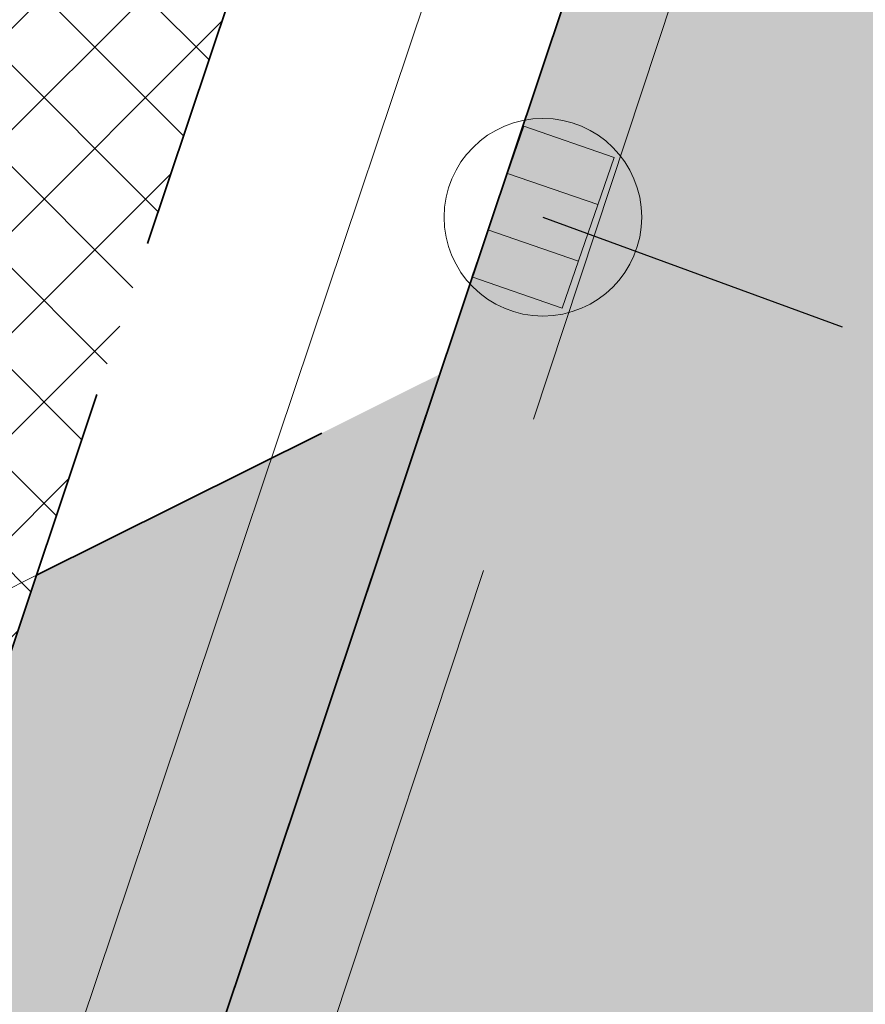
# Model space of a CAD drawing. Header units: metres. Extents: x 6599594 to 6600699, y 5687867 to 5691114.
# Tile 224 of 256: x 6599975.77 to 6599978.42, y 5688944.3 to 5688947.38. Entities that reach past the tile are written whole.
import ezdxf

# ---------------------------------------------------------------- set-up
doc = ezdxf.new("R2010")
doc.units = ezdxf.units.M
doc.header["$MEASUREMENT"] = 0
for name, pattern in [('1', [0]), ('BUG', [1.5, 1, -0.5]), ('BUW', [1.5, 1, -0.5]), ('L_0_06', [2, 1.5, -0.5])]:
    doc.linetypes.add(name, pattern=pattern)
for name, color, linetype, lineweight in [('_kd', 14, 'CONTINUOUS', 30), ('_KDPRZYKANALIK', 14, 'BUW', 30), ('_kolor chodnik', 50, '1', 5), ('_kolor jezdnia', 4, '1', 0), ('_kolor pobocze', 211, '1', 5), ('_kolor zjazdy kostka', 7, '1', 5), ('_kolor ścieżka @ 1', 10, '1', 0), ('_kraweznik', 7, 'CONTINUOUS', 35), ('_kraweznik niski', 150, 'CONTINUOUS', 35), ('_linie', 7, 'BUG', 5), ('_obrzeze', 10, 'BUG', 35), ('OT_Komunikacja', 7, 'CONTINUOUS', 0)]:
    doc.layers.add(name, color=color, linetype=linetype, lineweight=lineweight)
pattern_1 = [(45, (0, 0), (-0.1414213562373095, 0.1414213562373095), []), (135, (0, 0), (-0.1414213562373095, -0.1414213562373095), [])]

# ---------------------------------------------------------------- blocks, each defined once
blk = doc.blocks.new('ergere')
at = {"layer": '_kd', "lineweight": 18}
for p, q in [((6591128.565092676, 5695242.152406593), (6591128.865092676, 5695242.152406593)), ((6591128.565092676, 5695241.964670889), (6591128.865092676, 5695241.964670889))]:
    blk.add_line(p, q, dxfattribs=at)
blk.add_lwpolyline([(6591128.565092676, 5695242.308538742), (6591128.865092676, 5695242.308538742), (6591128.865092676, 5695241.808538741), (6591128.565092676, 5695241.808538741)], close=True, dxfattribs=at)
blk.add_circle((6591128.715092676, 5695242.058538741), 0.31, dxfattribs=at)

msp = doc.modelspace()

# ---------------------------------------------------------------- hatches: boundary and pattern name
at = {"layer": '_kolor chodnik'}
h = msp.add_hatch(dxfattribs=at)
h.set_pattern_fill('ANSI37', color=256, scale=1.6)
h.set_pattern_definition(pattern_1)
h.paths.add_polyline_path([(6599849.938171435, 5688542.085872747), (6599852.232147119, 5688548.938742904), (6599853.573135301, 5688548.489851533), (6599853.827082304, 5688549.248475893), (6599851.793849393, 5688549.929093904), (6599849.895278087, 5688548.982823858), (6599847.823506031, 5688542.793750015)])
edge = h.paths.add_edge_path()
edge.add_line((6600018.106075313, 5689087.454911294), (6600022.42781917, 5689091.229234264))
edge.add_line((6600022.42781917, 5689091.229234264), (6600020.233254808, 5689093.742094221))
edge.add_line((6600020.233254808, 5689093.742094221), (6600017.159471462, 5689091.057656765))
edge.add_arc((6600023.275194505, 5689085.385140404), 8.34143334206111, 137.1531558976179, 148.8016577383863)
edge.add_line((6600016.140105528, 5689089.706021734), (6600018.106075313, 5689087.454911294))
h.paths.add_polyline_path([(6600038.501784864, 5689187.59229436), (6600037.906968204, 5689187.700586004), (6600037.638296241, 5689186.224843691), (6600038.240083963, 5689186.115282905)])
h.paths.add_polyline_path([(6600069.098302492, 5689360.276020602), (6600068.321239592, 5689360.413462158), (6600068.064048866, 5689358.936495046), (6600068.836639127, 5689358.799546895)])
h.paths.add_polyline_path([(6600082.393785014, 5689362.950258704), (6600082.941124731, 5689366.103121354), (6600081.481377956, 5689366.361351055), (6600080.923159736, 5689363.210828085)])
h.paths.add_polyline_path([(6600074.022236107, 5689388.065861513), (6600072.983907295, 5689388.249860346), (6600072.723374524, 5689386.772538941), (6600073.760538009, 5689386.588865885)])
h.paths.add_polyline_path([(6600105.602402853, 5689486.45426531), (6600106.738797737, 5689489.760539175), (6600105.28818975, 5689490.281952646), (6600104.132785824, 5689486.965912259)])
h.paths.add_polyline_path([(6600132.519778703, 5689678.737346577), (6600131.636986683, 5689678.922259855), (6600131.330470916, 5689677.453953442), (6600132.212256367, 5689677.269208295)])
h.paths.add_polyline_path([(6600156.649397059, 5689798.7449027), (6600156.48800471, 5689797.95886096), (6600157.450195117, 5689797.757316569), (6600157.615023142, 5689798.542205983)])
h.paths.add_polyline_path([(6600189.055358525, 5689948.643107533), (6600187.902868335, 5689948.884512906), (6600187.600024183, 5689947.417400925), (6600188.748131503, 5689947.176379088)])
edge = h.paths.add_edge_path()
edge.add_line((6600204.459383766, 5690032.969035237), (6600204.153258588, 5690031.227801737))
edge.add_arc((6600202.328347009, 5690027.299936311), 4.331100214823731, 41.853001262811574, 65.08011546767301, ccw=False)
edge.add_arc((6600032.903931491, 5690051.979071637), 174.020003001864, 352.8070218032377, 353.495463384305)
edge.add_arc((6600202.372679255, 5690027.343587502), 5.999999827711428, 55.12102442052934, 69.64815978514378)
edge = h.paths.add_edge_path()
edge.add_line((6600205.046027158, 5690040.265402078), (6600204.972740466, 5690038.483452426))
edge.add_arc((6600203.986269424, 5690044.401803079), 5.999999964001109, 279.4630688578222, 294.9140560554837)
edge.add_line((6600206.513819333, 5690038.960158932), (6600206.607027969, 5690041.030672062))
edge.add_arc((6600203.986269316, 5690044.401803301), 4.270000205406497, 284.3702444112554, 307.86193139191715, ccw=False)
edge = h.paths.add_edge_path()
edge.add_arc((6600203.547470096, 5690044.558759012), 6.446878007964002, 324.43500910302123, 356.20133685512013, ccw=False)
edge.add_arc((6600203.986269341, 5690044.401803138), 6.000000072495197, 323.2169970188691, 357.4193489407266)
h.paths.add_polyline_path([(6600208.910055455, 5690121.713696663), (6600208.146285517, 5690121.748120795), (6600207.125602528, 5690121.794124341), (6600209.971605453, 5690121.665851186)])
edge = h.paths.add_edge_path()
edge.add_line((6600238.769818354, 5690481.648294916), (6600240.338176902, 5690490.87374652))
edge.add_line((6600240.338176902, 5690490.87374652), (6600241.251295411, 5690510.829461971))
edge.add_line((6600241.251295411, 5690510.829461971), (6600239.524022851, 5690510.928942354))
edge.add_line((6600239.524022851, 5690510.928942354), (6600238.633343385, 5690491.167757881))
edge.add_line((6600238.633343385, 5690491.167757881), (6600234.579716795, 5690467.661262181))
edge.add_line((6600234.579716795, 5690467.661262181), (6600234.449796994, 5690464.966873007))
edge.add_arc((6600242.443669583, 5690464.607462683), 8.001948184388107, 177.4256737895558, 268.2543056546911)
edge.add_line((6600242.199903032, 5690456.609228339), (6600242.216657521, 5690457.359274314))
edge.add_line((6600242.216657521, 5690457.359274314), (6600242.305257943, 5690458.836738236))
edge.add_arc((6600242.444504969, 5690464.607952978), 5.772894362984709, 177.0298084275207, 268.6178439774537, ccw=False)
edge.add_line((6600236.679365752, 5690464.907083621), (6600236.951876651, 5690470.95443634))
edge.add_line((6600236.951876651, 5690470.95443634), (6600238.15078669, 5690478.210832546))
edge.add_line((6600238.15078669, 5690478.210832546), (6600238.769818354, 5690481.648294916))
h.paths.add_polyline_path([(6600238.769818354, 5690481.648294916), (6600238.15078669, 5690478.210832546), (6600239.670056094, 5690477.930590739), (6600240.266710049, 5690481.376366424)])
edge = h.paths.add_edge_path()
edge.add_line((6600223.366500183, 5690460.339976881), (6600223.278629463, 5690457.997544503))
edge.add_arc((6600220.967166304, 5690465.656339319), 7.999999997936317, 286.7940807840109, 300.2738222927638)
edge.add_line((6600225.000231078, 5690458.747331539), (6600225.240084, 5690461.623695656))
edge.add_arc((6600221.105749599, 5690465.648640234), 5.76999998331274, 293.06724424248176, 315.7681070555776, ccw=False)
edge = h.paths.add_edge_path()
edge.add_arc((6600220.025145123, 5690444.676291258), 5.770000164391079, 37.996647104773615, 59.94382588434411, ccw=False)
edge.add_line((6600224.572175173, 5690448.22839199), (6600224.817793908, 5690451.081798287))
edge.add_arc((6600220.025145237, 5690444.676291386), 7.999999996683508, 53.19588653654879, 68.15166733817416)
edge.add_line((6600223.00235276, 5690452.101669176), (6600222.91504296, 5690449.670427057))
edge = h.paths.add_edge_path()
edge.add_arc((6600221.105749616, 5690465.648640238), 7.999999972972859, 328.0222308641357, 357.0132597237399)
edge.add_line((6600229.094882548, 5690465.23180147), (6600229.218816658, 5690467.593604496))
edge.add_line((6600229.218816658, 5690467.593604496), (6600228.218919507, 5690467.645774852))
edge.add_line((6600228.218919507, 5690467.645774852), (6600227.891778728, 5690461.411918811))
h.paths.add_polyline_path([(6600200.980142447, 5690012.236744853), (6600202.317278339, 5690011.956662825), (6600202.522293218, 5690012.935421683), (6600201.182321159, 5690013.216097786)])
h.paths.add_polyline_path([(6600196.457878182, 5689983.98337835), (6600195.202332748, 5689984.246370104), (6600194.899091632, 5689982.777335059), (6600196.150355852, 5689982.515240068)])
edge = h.paths.add_edge_path()
edge.add_line((6600112.305909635, 5689517.991018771), (6600112.691041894, 5689519.807934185))
edge.add_line((6600112.691041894, 5689519.807934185), (6600113.245521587, 5689522.423769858))
edge.add_line((6600113.245521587, 5689522.423769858), (6600111.553124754, 5689522.782507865))
edge.add_line((6600111.553124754, 5689522.782507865), (6600107.405864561, 5689503.21722655))
edge.add_line((6600107.405864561, 5689503.21722655), (6600099.494506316, 5689480.361667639))
edge.add_line((6600099.494506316, 5689480.361667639), (6600099.182814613, 5689478.891218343))
edge.add_arc((6600107.008997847, 5689477.232359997), 8.000059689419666, 168.0325629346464, 257.7529108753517)
edge.add_line((6600105.311960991, 5689469.414366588), (6600105.784990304, 5689471.593619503))
edge.add_arc((6600107.008927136, 5689477.232314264), 5.769999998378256, 168.0321375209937, 257.7533362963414, ccw=False)
edge.add_line((6600101.364343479, 5689478.42879883), (6600101.647245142, 5689479.76342708))
edge.add_line((6600101.647245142, 5689479.76342708), (6600104.132785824, 5689486.965912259))
edge.add_line((6600104.132785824, 5689486.965912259), (6600105.28818975, 5689490.281952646))
edge.add_line((6600105.28818975, 5689490.281952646), (6600108.240043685, 5689498.809726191))
edge.add_line((6600108.240043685, 5689498.809726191), (6600112.305909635, 5689517.991018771))
h.paths.add_polyline_path([(6600136.009573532, 5689645.499114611), (6600138.333647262, 5689645.012304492), (6600138.661671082, 5689646.578318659), (6600134.869459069, 5689647.372651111)])
at = {"layer": '_kolor jezdnia'}
h = msp.add_hatch(dxfattribs=at)
h.set_pattern_fill('ANSI37', color=4, scale=3.5)
h.set_pattern_definition([(45, (0, 0), (-0.3093592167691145, 0.3093592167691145), []), (135, (0, 0), (-0.3093592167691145, -0.3093592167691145), [])])
edge = h.paths.add_edge_path()
edge.add_line((6599833.066047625, 5688539.933393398), (6599850.649511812, 5688527.983462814))
edge.add_arc((6599857.337592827, 5688536.653968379), 10.95025544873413, 169.5012687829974, 232.3548431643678, ccw=False)
edge.add_arc((6599858.085851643, 5688536.618142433), 11.69295282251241, 162.2507788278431, 169.9967502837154, ccw=False)
edge.add_line((6599846.949484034, 5688540.182754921), (6599847.823506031, 5688542.793750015))
edge.add_line((6599847.823506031, 5688542.793750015), (6599849.895278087, 5688548.982823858))
edge.add_line((6599849.895278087, 5688548.982823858), (6599852.434748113, 5688556.56906746))
edge.add_line((6599852.434748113, 5688556.56906746), (6599928.48625871, 5688783.760284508))
edge.add_line((6599928.48625871, 5688783.760284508), (6599931.025728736, 5688791.34652811))
edge.add_line((6599931.025728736, 5688791.34652811), (6599996.657773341, 5688987.411326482))
edge.add_line((6599996.657773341, 5688987.411326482), (6599999.197243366, 5688994.997570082))
edge.add_line((6599999.197243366, 5688994.997570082), (6600021.930100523, 5689062.908193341))
edge.add_line((6600021.930100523, 5689062.908193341), (6600017.620224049, 5689067.371531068))
edge.add_line((6600017.620224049, 5689067.371531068), (6600016.714558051, 5689064.654078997))
edge.add_line((6600016.714558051, 5689064.654078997), (6600012.423620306, 5689051.835617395))
edge.add_line((6600012.423620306, 5689051.835617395), (6600009.884150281, 5689044.249373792))
edge.add_line((6600009.884150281, 5689044.249373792), (6599977.53516164, 5688947.612159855))
edge.add_line((6599977.53516164, 5688947.612159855), (6599974.995691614, 5688940.025916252))
edge.add_line((6599974.995691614, 5688940.025916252), (6599942.096912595, 5688841.746295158))
edge.add_line((6599942.096912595, 5688841.746295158), (6599939.557442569, 5688834.160051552))
edge.add_line((6599939.557442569, 5688834.160051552), (6599882.679288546, 5688664.246042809))
edge.add_line((6599882.679288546, 5688664.246042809), (6599880.139818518, 5688656.659799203))
edge.add_line((6599880.139818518, 5688656.659799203), (6599852.46454386, 5688573.984527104))
edge.add_line((6599852.46454386, 5688573.984527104), (6599842.470137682, 5688544.127903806))
edge.add_arc((6599835.706422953, 5688546.652910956), 7.219660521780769, 248.5480913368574, 339.52856074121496, ccw=False)
h.paths.add_polyline_path([(6600044.653202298, 5689172.271628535), (6600046.276244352, 5689181.431901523), (6600047.759199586, 5689189.801539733), (6600051.0603021, 5689208.432603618), (6600052.368792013, 5689215.817578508), (6600054.808584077, 5689229.587499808), (6600056.11707399, 5689236.972474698), (6600057.346666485, 5689243.912161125), (6600058.655146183, 5689251.297078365), (6600058.831439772, 5689252.292060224), (6600060.098987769, 5689259.445963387), (6600060.139929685, 5689259.677035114), (6600061.407468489, 5689266.830886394), (6600072.329030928, 5689328.470998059), (6600073.637511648, 5689335.855921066), (6600077.337304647, 5689356.73715072), (6600078.820259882, 5689365.106788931), (6600081.142794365, 5689378.214921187), (6600082.538516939, 5689386.092227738), (6600095.187867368, 5689457.483787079), (6600091.082877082, 5689465.8405575), (6600089.043088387, 5689454.328211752), (6600087.870641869, 5689447.711051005), (6600087.560133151, 5689445.958573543), (6600086.562151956, 5689440.326076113), (6600082.433200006, 5689417.022719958), (6600080.95024477, 5689408.65308175), (6600077.202698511, 5689387.502337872), (6600075.719743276, 5689379.132699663), (6600073.469199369, 5689366.430874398), (6600071.986244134, 5689358.061236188), (6600069.98686466, 5689346.776955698), (6600068.591142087, 5689338.899649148), (6600065.559290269, 5689321.78820693), (6600064.163567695, 5689313.910900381), (6600059.719426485, 5689288.828650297), (6600058.323703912, 5689280.951343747), (6600057.563846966, 5689276.662793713), (6600056.168124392, 5689268.785487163), (6600054.804920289, 5689261.091711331), (6600053.409197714, 5689253.21440478), (6600053.264817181, 5689252.399536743), (6600051.869094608, 5689244.522230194), (6600051.183555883, 5689240.653124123), (6600049.787833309, 5689232.775817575), (6600046.593849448, 5689214.749319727), (6600045.198126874, 5689206.872013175), (6600044.41754409, 5689202.466488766), (6600042.934588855, 5689194.096850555), (6600036.429952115, 5689157.38538759), (6600034.946996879, 5689149.01574938), (6600030.579776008, 5689124.367629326), (6600027.529365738, 5689107.151445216), (6600024.895072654, 5689094.014582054), (6600030.583685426, 5689094.264316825), (6600032.945013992, 5689106.191885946), (6600043.170247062, 5689163.901990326)])
edge = h.paths.add_edge_path()
edge.add_line((6600111.106812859, 5689535.144351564), (6600111.256844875, 5689535.85214863))
edge.add_line((6600111.256844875, 5689535.85214863), (6600112.915748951, 5689543.678261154))
edge.add_line((6600112.915748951, 5689543.678261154), (6600117.304772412, 5689564.384094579))
edge.add_line((6600117.304772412, 5689564.384094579), (6600119.067357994, 5689572.699339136))
edge.add_line((6600119.067357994, 5689572.699339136), (6600120.087667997, 5689577.512794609))
edge.add_line((6600120.087667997, 5689577.512794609), (6600121.642890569, 5689584.849775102))
edge.add_line((6600121.642890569, 5689584.849775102), (6600128.436769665, 5689616.900852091))
edge.add_line((6600128.436769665, 5689616.900852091), (6600129.991992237, 5689624.237832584))
edge.add_line((6600129.991992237, 5689624.237832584), (6600132.660554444, 5689636.827148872))
edge.add_line((6600132.660554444, 5689636.827148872), (6600133.208838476, 5689639.444704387))
edge.add_line((6600133.208838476, 5689639.444704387), (6600134.848957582, 5689647.274775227))
edge.add_line((6600134.848957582, 5689647.274775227), (6600138.97649476, 5689666.979995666))
edge.add_line((6600138.97649476, 5689666.979995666), (6600140.51410642, 5689674.320687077))
edge.add_line((6600140.51410642, 5689674.320687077), (6600145.209128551, 5689696.735129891))
edge.add_line((6600145.209128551, 5689696.735129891), (6600146.746740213, 5689704.075821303))
edge.add_line((6600146.746740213, 5689704.075821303), (6600151.462308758, 5689726.588354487))
edge.add_line((6600151.462308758, 5689726.588354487), (6600152.999920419, 5689733.929045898))
edge.add_line((6600152.999920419, 5689733.929045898), (6600155.244070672, 5689744.642813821))
edge.add_line((6600155.244070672, 5689744.642813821), (6600156.781682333, 5689751.983505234))
edge.add_line((6600156.781682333, 5689751.983505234), (6600161.635515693, 5689775.156126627))
edge.add_line((6600161.635515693, 5689775.156126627), (6600163.378142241, 5689783.475576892))
edge.add_line((6600163.378142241, 5689783.475576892), (6600163.850769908, 5689785.731942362))
edge.add_line((6600163.850769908, 5689785.731942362), (6600167.028500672, 5689800.902704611))
edge.add_line((6600167.028500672, 5689800.902704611), (6600179.49088801, 5689860.399222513))
edge.add_line((6600179.49088801, 5689860.399222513), (6600181.233514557, 5689868.718672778))
edge.add_line((6600181.233514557, 5689868.718672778), (6600181.84713393, 5689871.648144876))
edge.add_line((6600181.84713393, 5689871.648144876), (6600183.384745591, 5689878.988836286))
edge.add_line((6600183.384745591, 5689878.988836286), (6600184.935818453, 5689886.393792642))
edge.add_line((6600184.935818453, 5689886.393792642), (6600186.575937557, 5689894.223863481))
edge.add_line((6600186.575937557, 5689894.223863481), (6600194.05133812, 5689929.912074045))
edge.add_line((6600194.05133812, 5689929.912074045), (6600195.691457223, 5689937.742144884))
edge.add_line((6600195.691457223, 5689937.742144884), (6600202.915799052, 5689972.231779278))
edge.add_line((6600202.915799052, 5689972.231779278), (6600204.555918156, 5689980.061850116))
edge.add_line((6600204.555918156, 5689980.061850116), (6600206.062781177, 5689987.255744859))
edge.add_line((6600206.062781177, 5689987.255744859), (6600207.702900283, 5689995.085815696))
edge.add_line((6600207.702900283, 5689995.085815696), (6600210.232559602, 5690007.162628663))
edge.add_line((6600210.232559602, 5690007.162628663), (6600211.694938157, 5690014.144150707))
edge.add_arc((6600028.177652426, 5690052.584442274), 187.5000004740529, 348.1696294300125, 357.4195276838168)
edge.add_line((6600215.487522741, 5690044.142720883), (6600208.310270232, 5690026.480446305))
edge.add_arc((6600032.903933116, 5690051.97907145), 177.2500013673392, 348.1696294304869, 351.7289130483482, ccw=False)
edge.add_line((6600206.38894146, 5690015.640182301), (6600205.966941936, 5690013.625519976))
edge.add_line((6600205.966941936, 5690013.625519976), (6600204.326822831, 5690005.795449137))
edge.add_line((6600204.326822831, 5690005.795449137), (6600197.076961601, 5689971.183982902))
edge.add_line((6600197.076961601, 5689971.183982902), (6600195.334335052, 5689962.864532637))
edge.add_line((6600195.334335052, 5689962.864532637), (6600193.44722506, 5689953.855305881))
edge.add_line((6600193.44722506, 5689953.855305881), (6600191.909227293, 5689946.512771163))
edge.add_line((6600191.909227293, 5689946.512771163), (6600185.496844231, 5689915.899498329))
edge.add_line((6600185.496844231, 5689915.899498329), (6600183.856521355, 5689908.068454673))
edge.add_line((6600183.856521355, 5689908.068454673), (6600182.066605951, 5689899.523243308))
edge.add_line((6600182.066605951, 5689899.523243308), (6600180.32407057, 5689891.204228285))
edge.add_line((6600180.32407057, 5689891.204228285), (6600174.320344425, 5689862.541919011))
edge.add_line((6600174.320344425, 5689862.541919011), (6600172.577809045, 5689854.222903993))
edge.add_line((6600172.577809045, 5689854.222903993), (6600163.663810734, 5689811.666703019))
edge.add_line((6600163.663810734, 5689811.666703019), (6600162.023782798, 5689803.837067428))
edge.add_line((6600162.023782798, 5689803.837067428), (6600160.924220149, 5689798.587659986))
edge.add_line((6600160.924220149, 5689798.587659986), (6600159.279208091, 5689790.734229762))
edge.add_line((6600159.279208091, 5689790.734229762), (6600157.107250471, 5689780.365115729))
edge.add_line((6600157.107250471, 5689780.365115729), (6600155.462238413, 5689772.511685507))
edge.add_line((6600155.462238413, 5689772.511685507), (6600153.380318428, 5689762.572418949))
edge.add_line((6600153.380318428, 5689762.572418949), (6600151.735124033, 5689754.718118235))
edge.add_line((6600151.735124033, 5689754.718118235), (6600148.586504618, 5689739.686336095))
edge.add_line((6600148.586504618, 5689739.686336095), (6600146.885007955, 5689731.563243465))
edge.add_line((6600146.885007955, 5689731.563243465), (6600141.75088822, 5689707.052510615))
edge.add_line((6600141.75088822, 5689707.052510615), (6600140.110896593, 5689699.223048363))
edge.add_line((6600140.110896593, 5689699.223048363), (6600133.483561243, 5689667.583574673))
edge.add_line((6600133.483561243, 5689667.583574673), (6600131.860394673, 5689659.834436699))
edge.add_line((6600131.860394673, 5689659.834436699), (6600131.740984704, 5689659.26436315))
edge.add_line((6600131.740984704, 5689659.26436315), (6600130.117814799, 5689651.515209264))
edge.add_line((6600130.117814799, 5689651.515209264), (6600127.27873359, 5689637.961189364))
edge.add_line((6600127.27873359, 5689637.961189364), (6600126.924568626, 5689636.290366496))
edge.add_line((6600126.924568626, 5689636.290366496), (6600125.166244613, 5689627.995226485))
edge.add_line((6600125.166244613, 5689627.995226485), (6600118.009503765, 5689594.232298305))
edge.add_line((6600118.009503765, 5689594.232298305), (6600116.25117975, 5689585.937158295))
edge.add_line((6600116.25117975, 5689585.937158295), (6600113.665314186, 5689573.737975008))
edge.add_line((6600113.665314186, 5689573.737975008), (6600111.898534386, 5689565.402943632))
edge.add_line((6600111.898534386, 5689565.402943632), (6600104.889982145, 5689532.339115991))
edge.add_line((6600104.889982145, 5689532.339115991), (6600103.22663594, 5689524.492047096))
edge.add_line((6600103.22663594, 5689524.492047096), (6600096.623876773, 5689493.342605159))
edge.add_line((6600096.623876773, 5689493.342605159), (6600094.968986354, 5689485.535427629))
edge.add_line((6600094.968986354, 5689485.535427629), (6600094.300101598, 5689482.379870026))
edge.add_line((6600094.300101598, 5689482.379870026), (6600099.182814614, 5689478.891218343))
edge.add_line((6600099.182814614, 5689478.891218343), (6600099.494506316, 5689480.361667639))
edge.add_line((6600099.494506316, 5689480.361667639), (6600111.106812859, 5689535.144351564))
edge = h.paths.add_edge_path()
edge.add_arc((6600239.213891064, 5690851.400367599), 10.00000000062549, -2.8342403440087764, 76.13703556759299, ccw=False)
edge.add_line((6600249.201658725, 5690850.905901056), (6600249.082723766, 5690848.503524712))
edge.add_line((6600249.082723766, 5690848.503524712), (6600247.016487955, 5690806.767468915))
edge.add_line((6600247.016487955, 5690806.767468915), (6600246.092398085, 5690789.152178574))
edge.add_line((6600246.092398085, 5690789.152178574), (6600233.768116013, 5690572.015170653))
edge.add_line((6600233.768116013, 5690572.015170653), (6600228.959056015, 5690465.296202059))
edge.add_line((6600228.959056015, 5690465.296202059), (6600234.588724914, 5690465.017134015))
edge.add_line((6600234.588724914, 5690465.017134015), (6600239.262540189, 5690571.767576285))
edge.add_line((6600239.262540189, 5690571.767576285), (6600252.50503885, 5690806.400146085))
edge.add_line((6600252.50503885, 5690806.400146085), (6600254.569211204, 5690848.094521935))
edge.add_arc((6600262.559425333, 5690847.6989487), 7.999999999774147, 76.13703557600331, 177.1657596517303, ccw=False)
edge.add_line((6600264.476229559, 5690855.465921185), (6600241.609896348, 5690861.109083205))
edge = h.paths.add_edge_path()
edge.add_line((6600250.031475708, 5690451.625307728), (6600250.231741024, 5690455.772579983))
edge.add_line((6600250.231741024, 5690455.772579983), (6600246.257763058, 5690456.417303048))
edge.add_line((6600246.257763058, 5690456.417303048), (6600242.171761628, 5690456.61060902))
edge.add_arc((6600242.563100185, 5690464.586983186), 7.985968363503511, 176.9123644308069, 267.1911945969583, ccw=False)
edge.add_line((6600234.588724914, 5690465.017134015), (6600228.959056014, 5690465.296202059))
edge.add_arc((6600220.965133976, 5690465.657286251), 8.002072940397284, 267.8289300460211, 357.413716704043, ccw=False)
edge.add_line((6600220.661989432, 5690457.660957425), (6600212.406915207, 5690458.119572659))
edge.add_line((6600212.406915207, 5690458.119572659), (6600208.431872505, 5690457.817501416))
edge.add_line((6600208.431872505, 5690457.817501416), (6600208.233912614, 5690454.548331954))
edge.add_line((6600208.233912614, 5690454.548331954), (6600212.129565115, 5690453.127270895))
edge.add_line((6600212.129565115, 5690453.127270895), (6600218.640548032, 5690452.76554962))
edge.add_line((6600218.640548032, 5690452.76554962), (6600216.486747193, 5690452.885205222))
edge.add_line((6600216.486747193, 5690452.885205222), (6600220.468905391, 5690452.663974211))
edge.add_arc((6600220.025145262, 5690444.676291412), 7.99999997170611, -0.3386579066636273, 86.8201700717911, ccw=False)
edge.add_line((6600228.025005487, 5690444.629006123), (6600227.803602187, 5690439.649256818))
edge.add_line((6600227.803602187, 5690439.649256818), (6600226.885525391, 5690435.936828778))
edge.add_line((6600226.885525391, 5690435.936828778), (6600225.534849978, 5690405.967249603))
edge.add_line((6600225.534849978, 5690405.967249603), (6600226.115199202, 5690402.187514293))
edge.add_line((6600226.115199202, 5690402.187514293), (6600213.445139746, 5690121.008786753))
edge.add_line((6600213.445139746, 5690121.008786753), (6600213.352800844, 5690118.960058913))
edge.add_line((6600213.352800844, 5690118.960058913), (6600209.980184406, 5690044.131649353))
edge.add_arc((6600203.98626942, 5690044.401803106), 5.999999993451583, 257.4162346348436, 357.41934921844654, ccw=False)
edge.add_line((6600202.679069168, 5690038.545931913), (6600201.589735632, 5690033.666039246))
edge.add_line((6600201.589735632, 5690033.666039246), (6600203.67987942, 5690033.199458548))
edge.add_arc((6600202.372679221, 5690027.343587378), 5.999999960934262, -8.27108729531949, 77.41623506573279, ccw=False)
edge.add_line((6600208.310270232, 5690026.480446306), (6600215.487522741, 5690044.142720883))
edge.add_line((6600215.487522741, 5690044.142720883), (6600216.199687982, 5690059.9446614))
edge.add_line((6600216.199687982, 5690059.9446614), (6600216.537356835, 5690067.437056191))
edge.add_line((6600216.537356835, 5690067.437056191), (6600223.893528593, 5690230.66011469))
edge.add_line((6600223.893528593, 5690230.66011469), (6600224.231197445, 5690238.152509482))
edge.add_line((6600224.231197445, 5690238.152509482), (6600233.507835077, 5690443.987992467))
edge.add_arc((6600241.499722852, 5690443.627812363), 7.999999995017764, 87.29208981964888, 177.4195277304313, ccw=False)
edge.add_line((6600241.877677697, 5690451.618879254), (6600246.021541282, 5690451.422886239))
edge.add_line((6600246.021541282, 5690451.422886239), (6600246.427694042, 5690451.44338883))
edge.add_line((6600246.427694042, 5690451.44338883), (6600246.79397003, 5690451.461878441))
edge.add_line((6600246.79397003, 5690451.461878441), (6600250.031475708, 5690451.625307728))
edge = h.paths.add_edge_path()
edge.add_line((6600007.33756506, 5689086.20374581), (6600006.980466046, 5689080.740822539))
edge.add_line((6600006.980466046, 5689080.740822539), (6600007.229745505, 5689080.720859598))
edge.add_line((6600007.229745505, 5689080.720859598), (6600008.093335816, 5689080.601653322))
edge.add_line((6600008.093335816, 5689080.601653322), (6600008.702681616, 5689080.53831051))
edge.add_arc((6600008.140193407, 5689070.554142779), 9.999999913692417, -18.557800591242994, 86.77547804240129, ccw=False)
edge.add_line((6600017.620224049, 5689067.371531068), (6600021.930100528, 5689062.908193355))
edge.add_arc((6599734.83819726, 5689159.011261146), 302.7499967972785, 341.4922000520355, 343.8640860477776)
edge.add_arc((6600034.895369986, 5689072.315877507), 9.581213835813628, 98.63328270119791, 164.5273290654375, ccw=False)
edge.add_line((6600033.457137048, 5689081.788529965), (6600033.832640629, 5689081.798737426))
edge.add_line((6600033.832640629, 5689081.798737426), (6600034.422462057, 5689082.05700874))
edge.add_line((6600034.422462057, 5689082.05700874), (6600036.833623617, 5689082.139040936))
edge.add_line((6600036.833623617, 5689082.139040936), (6600036.730225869, 5689087.148851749))
edge.add_line((6600036.730225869, 5689087.148851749), (6600036.579860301, 5689087.134303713))
edge.add_arc((6600036.479565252, 5689093.136286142), 6.002820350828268, 169.1687651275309, 270.9573417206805, ccw=False)
edge.add_line((6600030.583685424, 5689094.264316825), (6600024.895072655, 5689094.014582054))
edge.add_arc((6600015.200558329, 5689096.162123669), 9.929528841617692, 271.0943432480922, 347.5094668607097, ccw=False)
edge.add_arc((6600014.909438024, 5689089.646776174), 3.446070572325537, 264.4236009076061, 278.0194998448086, ccw=False)
edge.add_line((6600014.574573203, 5689086.217014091), (6600014.299554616, 5689086.232508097))
edge.add_line((6600014.299554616, 5689086.232508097), (6600010.474232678, 5689086.448019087))
edge.add_line((6600010.474232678, 5689086.448019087), (6600007.33756506, 5689086.20374581))
edge = h.paths.add_edge_path()
edge.add_line((6600105.490725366, 5689463.953528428), (6600106.927559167, 5689464.047234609))
edge.add_line((6600106.927559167, 5689464.047234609), (6600107.835, 5689468.66))
edge.add_line((6600107.835, 5689468.66), (6600105.311960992, 5689469.414366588))
edge.add_arc((6600107.008997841, 5689477.232359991), 8.000059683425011, 168.0325628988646, 257.75291091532, ccw=False)
edge.add_line((6600099.182814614, 5689478.891218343), (6600094.300101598, 5689482.379870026))
edge.add_arc((6600586.245114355, 5689378.104238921), 502.8750369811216, 168.032376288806, 169.9522165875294)
edge.add_line((6600091.082877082, 5689465.8405575), (6600095.187867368, 5689457.483787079))
edge.add_arc((6600103.065173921, 5689456.088064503), 8.000000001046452, 77.7533362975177, 169.9524553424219, ccw=False)
edge.add_line((6600104.762140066, 5689463.906012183), (6600105.490725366, 5689463.953528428))
at = {"layer": '_kolor pobocze'}
h = msp.add_hatch(dxfattribs=at)
h.set_pattern_fill('ANSI37', color=256, scale=1.6)
h.set_pattern_definition(pattern_1)
edge = h.paths.add_edge_path()
edge.add_line((6600035.926965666, 5689101.569442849), (6600036.046865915, 5689102.311543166))
edge.add_arc((6600058.171848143, 5689233.778275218), 133.3154772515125, 259.4578941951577, 260.4470163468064, ccw=False)
edge.add_line((6600033.780707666, 5689102.713067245), (6600032.142559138, 5689101.847662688))
edge.add_arc((6599734.838175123, 5689159.011266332), 302.7500195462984, 347.6801154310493, 349.11639019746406, ccw=False)
edge.add_arc((6600036.478170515, 5689093.133441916), 6.000000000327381, 167.68011541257, 271.5571101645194)
edge.add_line((6600036.64121064, 5689087.1356575), (6600036.730491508, 5689087.137804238))
edge.add_line((6600036.730491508, 5689087.137804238), (6600036.712463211, 5689087.887583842))
edge.add_line((6600036.712463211, 5689087.887583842), (6600036.559840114, 5689087.884077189))
edge.add_arc((6600036.482532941, 5689093.14290691), 5.259397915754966, 170.6455005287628, 270.8422131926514, ccw=False)
edge.add_arc((6600545.796425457, 5688991.216220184), 524.6691769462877, 167.9170060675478, 168.7028219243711, ccw=False)
edge.add_line((6600032.751078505, 5689101.044345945), (6600034.011432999, 5689101.917298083))
edge.add_line((6600034.011432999, 5689101.917298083), (6600035.926965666, 5689101.569442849))
edge = h.paths.add_edge_path()
edge.add_line((6600002.828843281, 5688994.032881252), (6600003.066918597, 5688994.74409159))
edge.add_line((6600003.066918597, 5688994.74409159), (6600001.227880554, 5688995.359703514))
edge.add_line((6600001.227880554, 5688995.359703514), (6600000.55876659, 5688996.702196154))
edge.add_line((6600000.55876659, 5688996.702196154), (6600022.641310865, 5689062.67011804))
edge.add_arc((6599734.838193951, 5689159.011262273), 303.5000002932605, 341.4922000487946, 343.8640860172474)
edge.add_arc((6600035.267451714, 5689072.092773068), 9.250000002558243, 91.55711016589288, 163.8640860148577, ccw=False)
edge.add_line((6600035.016098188, 5689081.339357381), (6600036.868703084, 5689081.389717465))
edge.add_line((6600036.868703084, 5689081.389717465), (6600036.850674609, 5689082.139504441))
edge.add_line((6600036.850674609, 5689082.139504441), (6600034.99571817, 5689082.089080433))
edge.add_arc((6600035.267451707, 5689072.092773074), 9.999999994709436, 91.55711014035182, 163.8640860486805)
edge.add_arc((6599734.838192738, 5689159.011262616), 302.7500015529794, 341.4922000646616, 343.8640860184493, ccw=False)
edge.add_line((6600021.930100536, 5689062.908193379), (6599999.748942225, 5688996.645678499))
edge.add_line((6599999.748942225, 5688996.645678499), (6600000.695212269, 5688994.747107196))
edge.add_line((6600000.695212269, 5688994.747107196), (6600002.828843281, 5688994.032881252))
h.paths.add_polyline_path([(6599971.7492186, 5688907.297112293), (6599971.084233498, 5688908.631320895), (6599997.822068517, 5688988.526766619), (6599999.164561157, 5688989.195880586), (6600001.003599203, 5688988.580268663), (6600001.241674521, 5688989.291479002), (6599999.108043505, 5688990.005704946), (6599997.209472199, 5688989.059434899), (6599970.270280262, 5688908.583087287), (6599971.216550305, 5688906.684515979), (6599973.350181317, 5688905.970290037), (6599973.588256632, 5688906.681500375)])
h.paths.add_polyline_path([(6599932.504667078, 5688790.060553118), (6599931.835553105, 5688791.403045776), (6599968.343406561, 5688900.4641754), (6599969.685899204, 5688901.133289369), (6599971.524937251, 5688900.517677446), (6599971.763012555, 5688901.228887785), (6599969.629381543, 5688901.94311373), (6599967.730810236, 5688900.996843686), (6599931.025728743, 5688791.34652811), (6599931.971998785, 5688789.447956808), (6599934.105629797, 5688788.73373086), (6599934.343705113, 5688789.4449412)])
at = {"layer": '_kolor zjazdy kostka'}
h = msp.add_hatch(dxfattribs=at)
h.set_pattern_fill('ANSI37', color=256, scale=1.6)
h.set_pattern_definition(pattern_1)
h.paths.add_polyline_path([(6600244.137440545, 5690813.934732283), (6600242.369522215, 5690814.022127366), (6600242.097568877, 5690808.528921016), (6600243.865482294, 5690808.441426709)])
h.paths.add_polyline_path([(6600247.012128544, 5690806.679412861), (6600247.442736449, 5690815.377295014), (6600247.393289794, 5690814.378518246), (6600247.113277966, 5690808.722537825)])
h.paths.add_polyline_path([(6600242.297085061, 5690788.088808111), (6600240.958726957, 5690788.155683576), (6600240.648818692, 5690782.664569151), (6600241.987258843, 5690782.599147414)])
h.paths.add_polyline_path([(6600245.558275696, 5690780.919298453), (6600246.037231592, 5690789.405686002), (6600244.985820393, 5690788.453468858), (6600244.612601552, 5690781.981345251)])
h.paths.add_polyline_path([(6600241.348405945, 5690723.711515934), (6600242.272017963, 5690722.691689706), (6600242.749709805, 5690731.155680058), (6600241.698138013, 5690730.203317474), (6600241.472690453, 5690726.27550499)])
h.paths.add_polyline_path([(6600225.772794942, 5690394.589141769), (6600224.731429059, 5690393.637598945), (6600224.461246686, 5690387.644646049), (6600225.412923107, 5690386.603142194)])
h.paths.add_polyline_path([(6600223.012390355, 5690333.280720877), (6600223.372595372, 5690341.272607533), (6600222.32835346, 5690340.318436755), (6600222.058239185, 5690334.324941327)])
h.paths.add_polyline_path([(6600215.496388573, 5690166.390602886), (6600215.856593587, 5690174.382489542), (6600214.812834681, 5690173.428760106), (6600214.542018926, 5690167.435062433)])
h.paths.add_polyline_path([(6600212.446537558, 5690121.053392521), (6600213.399499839, 5690120.010473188), (6600213.788744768, 5690128.503024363), (6600212.745135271, 5690127.54943145)])
h.paths.add_polyline_path([(6600209.977420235, 5690121.665589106), (6600210.225142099, 5690127.162117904), (6600207.346107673, 5690127.291879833), (6600207.119593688, 5690121.794395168)])
h.paths.add_polyline_path([(6600207.950178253, 5690070.725854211), (6600204.880846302, 5690070.828947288), (6600204.643784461, 5690065.333808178), (6600207.702521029, 5690065.204598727)])
h.paths.add_polyline_path([(6600200.981479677, 5690012.236464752), (6600199.969248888, 5690007.339980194), (6600201.282587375, 5690007.064882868), (6600202.31726072, 5690011.956666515)])
h.paths.add_polyline_path([(6600193.613960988, 5689970.406358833), (6600192.398010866, 5689970.660657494), (6600191.286205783, 5689965.274578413), (6600192.486379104, 5689965.023185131)])
h.paths.add_polyline_path([(6600189.061271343, 5689948.671423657), (6600189.98413328, 5689953.050774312), (6600188.818902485, 5689953.32186217), (6600187.908781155, 5689948.91282903)])
h.paths.add_polyline_path([(6600180.976201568, 5689915.317449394), (6600179.952861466, 5689910.421322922), (6600181.008474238, 5689910.200199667), (6600182.033843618, 5689915.09540201)])
h.paths.add_polyline_path([(6600176.508279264, 5689893.538690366), (6600177.476023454, 5689893.335973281), (6600178.603605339, 5689898.719146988), (6600177.636002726, 5689898.922290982)])
h.paths.add_polyline_path([(6600179.28182965, 5689859.401159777), (6600180.522246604, 5689860.211927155), (6600181.057490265, 5689860.561775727), (6600183.598022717, 5689860.029600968), (6600184.726606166, 5689865.412570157), (6600182.186324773, 5689865.943033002), (6600181.604764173, 5689866.832779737), (6600181.024456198, 5689867.720610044)])
h.paths.add_polyline_path([(6600160.200810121, 5689810.862606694), (6600159.232772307, 5689811.065842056), (6600158.207991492, 5689806.171529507), (6600159.175735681, 5689805.968812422)])
h.paths.add_polyline_path([(6600156.49391753, 5689797.987177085), (6600155.463416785, 5689793.068691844), (6600156.431160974, 5689792.865974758), (6600157.461419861, 5689797.784520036)])
edge = h.paths.add_edge_path()
edge.add_arc((6600173.111981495, 5689800.679690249), 5.999999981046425, 204.673115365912, 239.5411154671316, ccw=False)
edge.add_arc((6600173.162096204, 5689800.685330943), 6.047914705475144, 168.3203586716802, 204.5234866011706, ccw=False)
edge.add_line((6600167.239404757, 5689801.9096668), (6600163.651667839, 5689784.781499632))
edge.add_arc((6600169.524220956, 5689783.551410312), 5.999999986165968, 139.2146049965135, 168.1696294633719, ccw=False)
edge.add_arc((6600169.524220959, 5689783.551410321), 5.999999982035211, 96.80962310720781, 139.2146050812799, ccw=False)
edge.add_line((6600168.812796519, 5689789.509083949), (6600170.070461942, 5689795.507731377))
h.paths.add_polyline_path([(6600163.526364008, 5689776.866746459), (6600166.051243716, 5689776.337874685), (6600167.179826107, 5689781.720838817), (6600164.653945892, 5689782.249920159), (6600163.941148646, 5689783.340449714), (6600163.493329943, 5689784.025580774), (6600161.750703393, 5689775.706130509), (6600162.438017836, 5689776.155376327)])
h.paths.add_polyline_path([(6600152.614191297, 5689774.643430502), (6600153.639138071, 5689779.536616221), (6600152.646757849, 5689779.744928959), (6600151.646447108, 5689774.846147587)])
h.paths.add_polyline_path([(6600150.121074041, 5689767.466820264), (6600148.177624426, 5689758.16795459), (6600149.115997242, 5689757.971390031), (6600151.066362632, 5689767.268392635)])
h.paths.add_polyline_path([(6600142.970741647, 5689739.332500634), (6600141.888449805, 5689734.142420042), (6600144.036614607, 5689733.695518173), (6600145.123068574, 5689738.882330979)])
h.paths.add_polyline_path([(6600136.256357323, 5689701.052153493), (6600137.154085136, 5689700.864096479), (6600138.287960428, 5689706.274871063), (6600137.386492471, 5689706.464182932)])
h.paths.add_polyline_path([(6600130.081494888, 5689667.099389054), (6600129.212847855, 5689667.281639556), (6600128.083282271, 5689661.898895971), (6600128.953953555, 5689661.716447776)])
h.paths.add_polyline_path([(6600128.397394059, 5689659.030340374), (6600127.554144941, 5689659.207226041), (6600126.49340855, 5689653.810049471), (6600127.269860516, 5689653.647397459)])
h.paths.add_polyline_path([(6600134.990411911, 5689640.633636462), (6600137.30714639, 5689640.148363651), (6600138.339560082, 5689645.040620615), (6600136.015486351, 5689645.500958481), (6600135.435178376, 5689646.388788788), (6600134.8548704, 5689647.276619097), (6600133.214751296, 5689639.446548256), (6600134.102581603, 5689640.026856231)])
h.paths.add_polyline_path([(6600122.164164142, 5689634.294831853), (6600121.024067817, 5689628.914244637), (6600122.015114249, 5689628.705875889), (6600123.155614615, 5689634.086346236)])
h.paths.add_polyline_path([(6600114.54207576, 5689593.450769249), (6600113.493359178, 5689593.398339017), (6600112.364315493, 5689588.045694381), (6600113.29076438, 5689587.54753241)])
h.paths.add_polyline_path([(6600110.194543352, 5689572.941097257), (6600109.20781945, 5689573.148880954), (6600108.067717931, 5689567.768269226), (6600109.05014319, 5689567.535215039)])
h.paths.add_polyline_path([(6600119.083213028, 5689565.540446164), (6600119.089125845, 5689565.542290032), (6600121.462438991, 5689565.065690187), (6600122.598093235, 5689570.447168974), (6600120.229622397, 5689570.949214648), (6600119.651446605, 5689571.8119627), (6600119.073270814, 5689572.727655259), (6600117.310757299, 5689564.412754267)])
h.paths.add_polyline_path([(6600101.698666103, 5689532.937884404), (6600100.730666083, 5689533.141679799), (6600099.694214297, 5689528.250234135), (6600100.669121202, 5689528.045267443)])
h.paths.add_polyline_path([(6600094.064021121, 5689496.827028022), (6600093.080194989, 5689497.033910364), (6600092.036590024, 5689492.143967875), (6600093.038865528, 5689491.933250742)])
h.paths.add_polyline_path([(6600083.709836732, 5689453.74980843), (6600082.738586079, 5689448.336231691), (6600084.647281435, 5689448.027407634), (6600085.606840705, 5689453.416583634)])
h.paths.add_polyline_path([(6600084.434394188, 5689446.82589514), (6600083.348896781, 5689447.018140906), (6600082.567374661, 5689442.58660872), (6600083.649300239, 5689442.394910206)])
h.paths.add_polyline_path([(6600078.04194071, 5689410.721110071), (6600078.996952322, 5689416.137564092), (6600078.054833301, 5689416.304853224), (6600077.111232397, 5689410.886043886)])
h.paths.add_polyline_path([(6600072.911565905, 5689386.768652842), (6600071.960466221, 5689381.312635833), (6600072.800073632, 5689381.16322159), (6600073.766450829, 5689386.590709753)])
h.paths.add_polyline_path([(6600082.887400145, 5689379.432062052), (6600085.278102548, 5689379.03494316), (6600086.160383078, 5689383.956496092), (6600083.759726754, 5689384.355378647), (6600083.152078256, 5689385.224725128), (6600082.544429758, 5689386.094071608), (6600081.148707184, 5689378.216765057), (6600082.018053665, 5689378.824413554)])
h.paths.add_polyline_path([(6600080.731401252, 5689363.247695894), (6600080.041469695, 5689363.369939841), (6600079.433821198, 5689364.239286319), (6600078.8261727, 5689365.1086328), (6600077.343217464, 5689356.73899459), (6600078.212563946, 5689357.346643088), (6600079.081910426, 5689357.954291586), (6600081.429189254, 5689357.564866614), (6600082.388748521, 5689362.980514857)])
h.paths.add_polyline_path([(6600069.104215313, 5689360.304336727), (6600070.063917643, 5689365.720487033), (6600069.2708267, 5689365.861009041), (6600068.327152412, 5689360.441778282)])
h.paths.add_polyline_path([(6600066.550616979, 5689345.891799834), (6600065.546169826, 5689346.069805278), (6600064.677796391, 5689341.145792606), (6600065.678290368, 5689340.968483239)])
h.paths.add_polyline_path([(6600061.138656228, 5689321.077501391), (6600060.270282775, 5689316.15348863), (6600061.250715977, 5689315.979734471), (6600062.127590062, 5689320.902245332)])
h.paths.add_polyline_path([(6600055.325252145, 5689288.11325564), (6600054.456878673, 5689283.189242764), (6600055.410852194, 5689283.020177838), (6600056.283178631, 5689287.917022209)])
h.paths.add_polyline_path([(6600048.045675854, 5689182.819289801), (6600050.371939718, 5689182.407116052), (6600051.31444535, 5689187.67761207), (6600048.980409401, 5689188.064690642), (6600048.372760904, 5689188.934037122), (6600047.765112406, 5689189.803383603), (6600046.306982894, 5689181.603992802), (6600046.972918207, 5689182.069462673)])
h.paths.add_polyline_path([(6600040.943690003, 5689201.374141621), (6600039.339175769, 5689201.66987967), (6600038.429882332, 5689196.244216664), (6600039.984130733, 5689195.958493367)])
h.paths.add_polyline_path([(6600032.993704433, 5689156.473759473), (6600032.278185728, 5689156.600537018), (6600031.299242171, 5689151.188930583), (6600032.034145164, 5689151.058111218)])
h.paths.add_polyline_path([(6600026.309179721, 5689123.603833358), (6600025.417362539, 5689118.683970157), (6600026.271201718, 5689118.532684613), (6600027.143528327, 5689123.456001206)])
h.paths.add_polyline_path([(6600013.302986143, 5689054.462576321), (6600015.842456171, 5689062.048819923), (6600014.576741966, 5689061.417973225), (6600012.672139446, 5689055.728290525)])
h.paths.add_polyline_path([(6599974.547216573, 5688938.686171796), (6599977.086686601, 5688946.272415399), (6599975.820972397, 5688945.641568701), (6599973.916369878, 5688939.951886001)])
h.paths.add_polyline_path([(6599942.102825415, 5688841.748139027), (6599940.837111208, 5688841.117292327), (6599938.932508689, 5688835.427609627), (6599939.563355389, 5688834.161895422)])
h.paths.add_polyline_path([(6599882.685201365, 5688664.247886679), (6599881.419487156, 5688663.617039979), (6599879.514884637, 5688657.927357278), (6599880.145731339, 5688656.661643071)])
h.paths.add_polyline_path([(6599851.799762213, 5688549.930937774), (6599853.832995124, 5688549.250319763), (6599855.42016389, 5688553.991722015), (6599853.386930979, 5688554.672340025), (6599852.913795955, 5688555.621625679), (6599852.440660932, 5688556.570911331), (6599849.901190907, 5688548.984667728)])
h.paths.add_polyline_path([(6600233.581687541, 5690586.458647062), (6600234.520016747, 5690585.337735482), (6600234.976631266, 5690593.428266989), (6600233.922640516, 5690592.499827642)])
h.paths.add_polyline_path([(6600231.72837122, 5690526.750719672), (6600230.676277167, 5690525.793817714), (6600230.420013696, 5690519.782861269), (6600231.363586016, 5690518.655686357)])
h.paths.add_polyline_path([(6600237.577122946, 5690639.505119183), (6600236.516490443, 5690638.540451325), (6600236.176926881, 5690632.541599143), (6600237.1204992, 5690631.41442423)])
h.paths.add_polyline_path([(6600238.927801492, 5690681.139540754), (6600239.8637879, 5690680.021427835), (6600240.320411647, 5690688.112122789), (6600239.268317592, 5690687.155220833)])
h.paths.add_polyline_path([(6600218.12228406, 5690224.814875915), (6600217.079933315, 5690223.86243318), (6600216.809648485, 5690217.865326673), (6600217.762143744, 5690216.822918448)])
h.paths.add_polyline_path([(6600219.363739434, 5690274.535639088), (6600220.31588625, 5690273.493612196), (6600220.675810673, 5690281.480778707), (6600219.633750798, 5690280.528598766)])
h.paths.add_polyline_path([(6600168.759867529, 5689856.554734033), (6600169.729143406, 5689856.3516961), (6600170.857343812, 5689861.737822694), (6600169.889741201, 5689861.940966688)])
h.paths.add_polyline_path([(6600168.841833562, 5689852.115601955), (6600167.871405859, 5689852.319339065), (6600166.844894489, 5689847.425845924), (6600167.816759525, 5689847.221809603)])
at = {"layer": '_kolor ścieżka @ 1'}
h = msp.add_hatch(dxfattribs=at)
h.set_pattern_fill('ANSI37', color=10, scale=1.8)
h.set_pattern_definition([(45, (0, 0), (-0.1590990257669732, 0.1590990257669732), []), (135, (0, 0), (-0.1590990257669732, -0.1590990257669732), [])])
edge = h.paths.add_edge_path()
edge.add_line((6599877.145262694, 5688659.244027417), (6599854.614951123, 5688591.938475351))
edge.add_line((6599854.614951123, 5688591.938475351), (6599854.214414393, 5688589.387325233))
edge.add_line((6599854.214414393, 5688589.387325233), (6599839.435327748, 5688545.233719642))
edge.add_arc((6599834.523035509, 5688547.748213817), 5.518450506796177, 246.51508714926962, 332.8930934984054, ccw=False)
edge.add_line((6599832.323891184, 5688542.686883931), (6599836.925902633, 5688539.594394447))
edge.add_arc((6599835.881373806, 5688546.52869976), 7.012533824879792, 278.5661808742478, 339.9794081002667)
edge.add_line((6599842.470137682, 5688544.127903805), (6599857.359687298, 5688588.607952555))
edge.add_line((6599857.359687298, 5688588.607952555), (6599857.303782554, 5688591.591210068))
edge.add_line((6599857.303782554, 5688591.591210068), (6599879.508971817, 5688657.925513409))
edge.add_line((6599879.508971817, 5688657.925513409), (6599879.193548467, 5688658.558370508))
edge.add_line((6599879.193548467, 5688658.558370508), (6599877.145262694, 5688659.244027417))
h.paths.add_polyline_path([(6599879.193548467, 5688658.558370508), (6599879.508971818, 5688657.925513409), (6599881.413574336, 5688663.615196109), (6599880.780717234, 5688663.299772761), (6599878.732431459, 5688663.985429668), (6599877.145262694, 5688659.244027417)])
h.paths.add_polyline_path([(6599938.92659587, 5688835.425765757), (6599938.611172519, 5688836.058622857), (6599936.562886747, 5688836.744279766), (6599878.732431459, 5688663.985429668), (6599880.780717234, 5688663.299772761), (6599881.413574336, 5688663.615196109)])
h.paths.add_polyline_path([(6599974.364844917, 5688941.291630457), (6599974.049421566, 5688941.924487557), (6599972.001135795, 5688942.610144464), (6599936.562886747, 5688836.744279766), (6599938.611172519, 5688836.058622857), (6599938.92659587, 5688835.425765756)])
h.paths.add_polyline_path([(6599974.049421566, 5688941.924487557), (6599974.364844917, 5688941.291630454), (6600009.253303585, 5689045.515087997), (6600008.937880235, 5689046.147945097), (6600006.889594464, 5689046.833602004), (6599972.001135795, 5688942.610144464)])
h.paths.add_polyline_path([(6600008.937880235, 5689046.147945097), (6600009.253303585, 5689045.515087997), (6600011.157906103, 5689051.204770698), (6600010.525049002, 5689050.889347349), (6600008.476763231, 5689051.575004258), (6600006.889594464, 5689046.833602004)])
edge = h.paths.add_edge_path()
edge.add_arc((6599858.085851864, 5688536.618142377), 11.69295304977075, 162.2507788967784, 169.9967501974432)
edge.add_line((6599846.570656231, 5688538.649255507), (6599849.824991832, 5688528.706403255))
edge.add_line((6599849.824991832, 5688528.706403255), (6599853.13552, 5688528.731057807))
edge.add_line((6599853.13552, 5688528.731057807), (6599849.868997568, 5688538.728963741))
edge.add_line((6599849.868997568, 5688538.728963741), (6599850.886451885, 5688541.768438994))
edge.add_line((6599850.886451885, 5688541.768438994), (6599849.938171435, 5688542.085872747))
edge.add_line((6599849.938171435, 5688542.085872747), (6599847.823506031, 5688542.793750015))
edge.add_line((6599847.823506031, 5688542.793750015), (6599846.949484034, 5688540.182754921))
edge = h.paths.add_edge_path()
edge.add_arc((6600008.743460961, 5689068.123037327), 7.659999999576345, 341.4922000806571, 372.1491631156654)
edge.add_line((6600016.231900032, 5689069.735141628), (6600014.371922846, 5689078.374983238))
edge.add_arc((6600008.140193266, 5689070.554142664), 10.00000004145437, 51.45178747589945, 78.26461791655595)
edge.add_line((6600010.174112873, 5689080.345116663), (6600010.018184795, 5689077.57739322))
edge.add_arc((6600009.814745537, 5689075.098871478), 2.486856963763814, 14.594442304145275, 85.30763078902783, ccw=False)
edge.add_line((6600012.221360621, 5689075.725498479), (6600013.747330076, 5689068.63716722))
edge.add_line((6600013.747330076, 5689068.63716722), (6600013.596857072, 5689066.921144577))
edge.add_line((6600013.596857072, 5689066.921144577), (6600008.476763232, 5689051.575004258))
edge.add_line((6600008.476763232, 5689051.575004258), (6600010.525049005, 5689050.889347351))
edge.add_line((6600010.525049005, 5689050.889347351), (6600011.157906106, 5689051.204770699))
edge.add_line((6600011.157906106, 5689051.204770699), (6600016.007289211, 5689065.69149478))

# ---------------------------------------------------------------- linework, layer by layer
at = {"layer": '_KDPRZYKANALIK'}
msp.add_line((6599977.409662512, 5688946.764732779), (6599983.982395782, 5688944.356584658), dxfattribs=at)
at = {"layer": '_kraweznik'}
msp.add_line((6600016.714558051, 5689064.654078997), (6599842.470137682, 5688544.127903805), dxfattribs=at)
at = {"layer": '_kraweznik niski'}
msp.add_line((6599977.086686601, 5688946.272415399), (6599974.547216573, 5688938.686171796), dxfattribs=at)
at = {"layer": '_linie'}
msp.add_line((6599975.188115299, 5688945.326145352), (6599975.820972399, 5688945.641568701), dxfattribs=at)
at = {"layer": '_obrzeze'}
for p, q in [((6600016.007289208, 5689065.691494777), (6599857.303782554, 5688591.591210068)), ((6599975.820972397, 5688945.641568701), (6599977.086686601, 5688946.272415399))]:
    msp.add_line(p, q, dxfattribs=at)
at = {"layer": 'OT_Komunikacja', "linetype": 'L_0_06', "flags": 128}
msp.add_lwpolyline([(6599830.381, 5688541.518), (6599832.43, 5688540.17), (6599834.032999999, 5688539.808999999), (6599835.899000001, 5688539.769), (6599838.229, 5688540.283), (6599839.801, 5688541.378), (6599840.957000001, 5688542.641999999), (6599841.946, 5688544.233), (6599842.981, 5688546.463000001), (6599844.54, 5688549.766), (6599847.802, 5688558.673999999), (6599859.215999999, 5688593.004), (6599869.316, 5688623.313), (6599880.054, 5688655.461), (6599887.112, 5688676.928000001), (6599898.514, 5688710.594), (6599908.271, 5688739.608), (6599919.396, 5688772.84), (6599928.325, 5688799.898), (6599938.810999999, 5688831.006), (6599950.421, 5688865.375999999), (6599958.497000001, 5688888.960999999), (6599970.528, 5688925.428), (6599978.860999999, 5688950.605999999), (6599989.609, 5688982.858000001), (6599998.617999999, 5689010.071000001), (6600012.734, 5689051.822999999), (6600018.488999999, 5689069.467), (6600021.036000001, 5689068.575), (6600023.247, 5689067.867), (6600017.518000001, 5689050.600999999), (6600003.368, 5689008.782), (6599994.355999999, 5688981.576999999), (6599983.461999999, 5688948.918999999), (6599975.107999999, 5688923.722000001), (6599962.815999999, 5688887.686), (6599954.794, 5688863.779), (6599943.492999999, 5688829.895), (6599932.869999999, 5688798.349000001), (6599924.065999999, 5688771.694), (6599912.638000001, 5688737.741999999), (6599903.06, 5688709.048), (6599891.75, 5688675.233), (6599884.692999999, 5688654.154), (6599873.725, 5688621.617999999), (6599863.844999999, 5688591.383), (6599852.386, 5688557.182000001), (6599849.157, 5688547.781999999), (6599847.243, 5688541.844999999), (6599846.552, 5688538.332), (6599846.448, 5688536.110000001), (6599846.752000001, 5688533.656), (6599847.53, 5688531.899), (6599849.014000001, 5688530.028), (6599851.005, 5688527.600999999), (6599864.999, 5688518.208), (6599870.235, 5688514.64), (6599868.129999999, 5688511.801), (6599866.941, 5688509.679), (6599847.255, 5688522.615000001), (6599839.452999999, 5688528.171), (6599826.778999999, 5688536.641), (6599806.084999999, 5688550.355000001), (6599808.095, 5688552.987), (6599809.804999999, 5688555.463000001)], close=True, dxfattribs=at)
at = {"layer": 'OT_Komunikacja', "linetype": 'Continuous', "flags": 128}
msp.add_lwpolyline([(6599988.858999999, 5688982.983), (6599978.15, 5688950.756), (6599969.811, 5688925.897), (6599957.353, 5688890.298000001), (6599956.050000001, 5688886.959), (6599955.099000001, 5688883.435), (6599949.588000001, 5688865.914), (6599937.616, 5688830.417)], dxfattribs=at)

# ---------------------------------------------------------------- block references
at = {"layer": '_kd', "rotation": 340.9625995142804}
msp.add_blockref('ergere', (-1488359.305147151, 2455130.283834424), dxfattribs=at)

doc.saveas('drawing.dxf')
